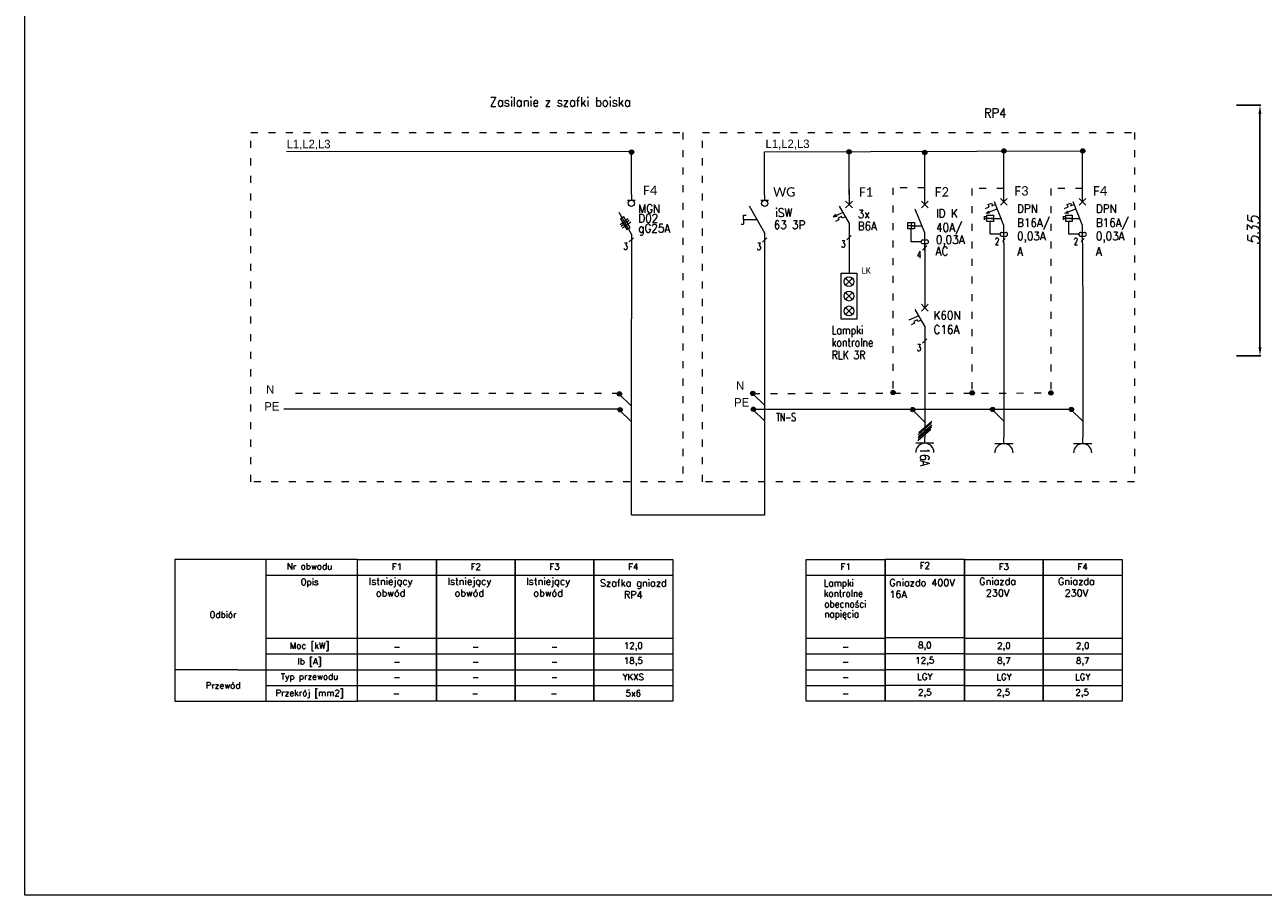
# Model space of a CAD drawing. Header units: millimetres. Extents: x 730 to 10409, y 1134 to 11940.
# Tile 27 of 49: x 6209 to 8322, y 4963 to 6448. Entities that reach past the tile are written whole.
import ezdxf
from ezdxf.enums import TextEntityAlignment as Align

# ---------------------------------------------------------------- set-up
doc = ezdxf.new("R2010")
doc.units = ezdxf.units.MM
doc.linetypes.add('ACAD_ISO03W100', pattern=[30, 12, -18])
doc.layers.add('EL_OSP_Gniazda_Adresy', color=7, linetype='Continuous')
doc.layers.add('EL_OSP_Gniazda_Opisy', color=7, linetype='Continuous')
doc.layers.add('Schematy elektryka', color=7, linetype='Continuous', lineweight=9)
doc.layers.add('wymiary', color=3, linetype='Continuous', lineweight=5)
doc.styles.add('ELEKTR', font='romans.shx', dxfattribs={"width": 0.7})
doc.styles.add('ELEKTRYKA', font='simplex.shx')
doc.styles.add('INCOBEX', font='romans.shx', dxfattribs={"oblique": 15})
doc.styles.add('SBC_Oz', font='Calibri', dxfattribs={"height": 2})
doc.styles.add('slv1-simplex', font='simplex.shx', dxfattribs={"width": 0.8})
doc.styles.add('STYLE3', font='romans.shx', dxfattribs={"width": 0.7, "height": 20})
doc.dimstyles.new('INCOBEX', dxfattribs={"dimtxt": 20, "dimasz": 15, "dimexe": 1.25, "dimexo": 0, "dimgap": 1, "dimtad": 1, "dimdec": 1, "dimtxsty": 'INCOBEX', "dimcen": 2.5, "dimadec": 1, "dimazin": 2, "dimtfac": 1, "dimtdec": 1, "dimtmove": 0, "dimatfit": 3, "dimfxl": 1, "dimarcsym": 0})

# ---------------------------------------------------------------- blocks, each defined once
blk = doc.blocks.new('*U59')
at = {"ltscale": 2}
for p, q in [((-15, 0), (15, 0)), ((0, 0), (0, -10))]:
    blk.add_line(p, q, dxfattribs=at)
blk.add_arc((0, 15), 15, 180, 0, dxfattribs=at)
at = {"layer": 'EL_OSP_Gniazda_Adresy', "ltscale": 2, "width": 0.7}
blk.add_attdef('ADRES', text='', height=19, dxfattribs=at).set_placement((20, 5), align=Align.MIDDLE_LEFT)
at = {"layer": 'EL_OSP_Gniazda_Opisy', "ltscale": 2, "width": 0.7}
blk.add_attdef('LICZBAGNIAZD', text='', height=16, dxfattribs=at).set_placement((0, 15), align=Align.MIDDLE_CENTER)
blk = doc.blocks.new('*U60')
at = {"ltscale": 2}
for p, q in [((-15, 0), (15, 0)), ((0, 0), (0, -10))]:
    blk.add_line(p, q, dxfattribs=at)
blk.add_arc((0, 15), 15, 180, 0, dxfattribs=at)
at = {"layer": 'EL_OSP_Gniazda_Adresy', "ltscale": 2, "width": 0.7}
blk.add_attdef('ADRES', text='', height=19, dxfattribs=at).set_placement((20, 5), align=Align.MIDDLE_LEFT)
at = {"layer": 'EL_OSP_Gniazda_Opisy', "ltscale": 2, "width": 0.7}
blk.add_attdef('LICZBAGNIAZD', text='', height=16, dxfattribs=at).set_placement((0, 15), align=Align.MIDDLE_CENTER)
blk = doc.blocks.new('*U61')
at = {"ltscale": 2}
for p, q in [((-15, 0), (15, 0)), ((0, 0), (0, -10))]:
    blk.add_line(p, q, dxfattribs=at)
blk.add_arc((0, 15), 15, 180, 0, dxfattribs=at)
at = {"layer": 'EL_OSP_Gniazda_Adresy', "ltscale": 2, "width": 0.7}
blk.add_attdef('ADRES', text='', height=19, dxfattribs=at).set_placement((20, 5), align=Align.MIDDLE_LEFT)
at = {"layer": 'EL_OSP_Gniazda_Opisy', "ltscale": 2, "width": 0.7}
blk.add_attdef('LICZBAGNIAZD', text='', height=16, dxfattribs=at).set_placement((0, 15), align=Align.MIDDLE_CENTER)
blk = doc.blocks.new('*D62')
at = {"layer": 'Defpoints', "color": 0, "transparency": 16777216}
for p in [(8276.4, 6310.3), (8276.4, 5882.9), (8316.6, 5882.9)]:
    blk.add_point(p, dxfattribs=at)
at = {"layer": 'wymiary', "color": 0, "lineweight": -2, "transparency": 16777216}
for p, q in [((8276.4, 6310.3), (8317.9, 6310.3)), ((8316.6, 6295.3), (8316.6, 5897.9)), ((8276.4, 5882.9), (8317.9, 5882.9))]:
    blk.add_line(p, q, dxfattribs=at)
at = {"layer": 'wymiary', "color": 0, "transparency": 16777216}
for points in [[(8314.1, 6295.3), (8319.1, 6295.3), (8316.6, 6310.3)], [(8314.1, 5897.9), (8319.1, 5897.9), (8316.6, 5882.9)]]:
    blk.add_solid(points, dxfattribs=at)
at = {"layer": 'wymiary', "color": 0, "transparency": 16777216, "insert": (8305.6, 6096.6), "char_height": 20, "attachment_point": 5, "rotation": 90, "style": 'INCOBEX'}
blk.add_mtext('535', dxfattribs=at)

msp = doc.modelspace()

# ---------------------------------------------------------------- hatches: boundary and pattern name
at = {"layer": 'Schematy elektryka', "lineweight": 15, "ltscale": 20}
h = msp.add_hatch(color=256, dxfattribs=at)
edge = h.paths.add_edge_path()
edge.add_arc((7244.49, 6230.58), 3.71, 0, 360)
h = msp.add_hatch(color=256, dxfattribs=at)
edge = h.paths.add_edge_path()
edge.add_arc((7615.55, 6230.94), 3.71, 0, 360)
h = msp.add_hatch(color=256, dxfattribs=at)
edge = h.paths.add_edge_path()
edge.add_arc((7744.7, 6229.79), 3.71, 0, 360)
h = msp.add_hatch(color=256, dxfattribs=at)
edge = h.paths.add_edge_path()
edge.add_arc((7879.91, 6232.57), 3.71, 0, 360)
h = msp.add_hatch(color=256, dxfattribs=at)
edge = h.paths.add_edge_path()
edge.add_arc((8014.31, 6232.57), 3.71, 0, 360)
h = msp.add_hatch(color=256, dxfattribs=at)
edge = h.paths.add_edge_path()
edge.add_arc((7223.83, 5818), 3.71, 0, 360)
h = msp.add_hatch(color=256, dxfattribs=at)
edge = h.paths.add_edge_path()
edge.add_arc((7451.42, 5818.82), 3.71, 0, 360)
h = msp.add_hatch(color=256, dxfattribs=at)
edge = h.paths.add_edge_path()
edge.add_arc((7690.75, 5820.21), 3.71, 0, 360)
h = msp.add_hatch(color=256, dxfattribs=at)
edge = h.paths.add_edge_path()
edge.add_arc((7825.62, 5819.55), 3.71, 0, 360)
h = msp.add_hatch(color=256, dxfattribs=at)
edge = h.paths.add_edge_path()
edge.add_arc((7960.02, 5819.55), 3.71, 0, 360)
h = msp.add_hatch(color=256, dxfattribs=at)
edge = h.paths.add_edge_path()
edge.add_arc((7224.94, 5790.85), 3.71, 0, 360)
h = msp.add_hatch(color=256, dxfattribs=at)
edge = h.paths.add_edge_path()
edge.add_arc((7452.53, 5791.67), 3.71, 0, 360)
h = msp.add_hatch(color=256, dxfattribs=at)
edge = h.paths.add_edge_path()
edge.add_arc((7724.2, 5791.16), 3.71, 0, 360)
h = msp.add_hatch(color=256, dxfattribs=at)
edge = h.paths.add_edge_path()
edge.add_arc((7860.55, 5791.58), 3.71, 0, 360)
h = msp.add_hatch(color=256, dxfattribs=at)
edge = h.paths.add_edge_path()
edge.add_arc((7994.95, 5791.58), 3.71, 0, 360)

# ---------------------------------------------------------------- linework, layer by layer
at = {"layer": 'Schematy elektryka'}
for p, q in [((7244.27, 6231.26), (6655.84, 6230.94)), ((7744.76, 6140.47), (7744.76, 6229.31)), ((7744.76, 6072.76), (7744.76, 5993.11)), ((7744.76, 6012.23), (7744.76, 5965.04)), ((7744.76, 5990.72), (7744.76, 5990.72)), ((7744.76, 5933.56), (7728.38, 5961.93)), ((7744.76, 5965.04), (7738.98, 5970.82)), ((7744.76, 5965.04), (7738.98, 5959.26)), ((7744.76, 5965.04), (7750.54, 5970.82)), ((7744.76, 5965.04), (7750.54, 5959.26)), ((7734.5, 5951.34), (7717.72, 5943.52)), ((7727.38, 5938.57), (7721.62, 5935.89)), ((7731.8, 5944.14), (7726.04, 5941.45)), ((7726.04, 5941.45), (7727.38, 5938.57)), ((7733.14, 5941.26), (7731.8, 5944.14)), ((7738.79, 5943.89), (7733.14, 5941.26)), ((7744.76, 5933.56), (7744.76, 5908.69)), ((7744.88, 5908.69), (7744.88, 5744.07)), ((7225.07, 5791.67), (6651.38, 5791.67)), ((7744.54, 5770.37), (7723.79, 5790.7)), ((7733.61, 5748.07), (7755.89, 5767.78)), ((7734.61, 5751.97), (7756.89, 5771.69)), ((7732.78, 5738.3), (7755.06, 5758.01)), ((7733.78, 5742.2), (7756.06, 5761.91)), ((7734.27, 5745.3), (7756.55, 5765.01)), ((6465.37, 5535.66), (6465.37, 5293.74)), ((7677.06, 5509.01), (7812.59, 5509.01)), ((7677.06, 5402.17), (7812.59, 5402.17)), ((7677.06, 5375.06), (7812.59, 5375.06)), ((7677.06, 5347.95), (7812.59, 5347.95)), ((7677.06, 5320.85), (7812.59, 5320.85))]:
    msp.add_line(p, q, dxfattribs=at)
at = {"layer": 'Schematy elektryka', "lineweight": 15}
for p, q in [((7244.27, 6158.03), (7244.27, 6231.26)), ((7471.64, 6230.94), (8014.31, 6232.57)), ((7471.64, 6157.71), (7471.64, 6230.94)), ((7615.55, 6157.71), (7615.55, 6230.94)), ((7244.27, 6171.47), (7244.27, 6171.47)), ((7471.64, 6171.15), (7471.64, 6171.15)), ((7615.55, 6165.91), (7615.55, 6179.35)), ((7237.55, 6148.62), (7250.99, 6148.62)), ((7244.27, 6158.03), (7244.27, 6148.62)), ((7464.92, 6148.3), (7478.36, 6148.3)), ((7471.64, 6157.71), (7471.64, 6148.3)), ((7615.55, 6165.91), (7615.55, 6141.22)), ((7879.62, 6145.47), (7873.88, 6151.21)), ((7879.62, 6145.47), (7885.35, 6151.21)), ((8014.02, 6145.47), (8008.28, 6151.21)), ((8014.02, 6145.47), (8019.75, 6151.21)), ((7471.75, 6091.94), (7445.49, 6138.32)), ((7605.37, 6127.61), (7588.72, 6119.85)), ((7615.55, 6109.97), (7599.29, 6138.13)), ((7615.55, 6141.22), (7609.82, 6146.95)), ((7615.55, 6141.22), (7609.82, 6135.48)), ((7615.55, 6141.22), (7621.29, 6146.95)), ((7615.55, 6141.22), (7621.29, 6135.48)), ((7744.76, 6141.21), (7739.02, 6146.95)), ((7744.76, 6141.21), (7739.02, 6135.47)), ((7744.76, 6141.21), (7750.5, 6146.95)), ((7744.76, 6141.21), (7750.5, 6135.47)), ((7879.62, 6145.47), (7873.88, 6139.74)), ((7879.62, 6145.47), (7885.35, 6139.74)), ((8014.02, 6145.47), (8008.28, 6139.74)), ((8014.02, 6145.47), (8019.75, 6139.74)), ((7431.52, 6107.35), (7435.77, 6107.35)), ((7435.77, 6115.13), (7435.77, 6122.91)), ((7435.77, 6122.91), (7440.01, 6122.91)), ((7458.62, 6115.13), (7435.77, 6115.13)), ((7435.77, 6115.13), (7435.77, 6107.35)), ((7593.77, 6123.95), (7588.72, 6119.85)), ((7588.72, 6119.85), (7595.1, 6121.09)), ((7598.3, 6114.94), (7592.59, 6112.28)), ((7602.69, 6120.47), (7596.97, 6117.8)), ((7596.97, 6117.8), (7598.3, 6114.94)), ((7604.02, 6117.61), (7602.69, 6120.47)), ((7609.63, 6120.23), (7604.02, 6117.61)), ((7615.55, 6109.97), (7615.55, 6085.28)), ((7471.75, 5611.83), (7471.75, 6091.94)), ((7471.75, 6063.63), (7471.75, 6063.63)), ((7879.62, 6075.07), (7879.79, 5927.65)), ((8014.02, 6075.07), (8014.19, 5927.65)), ((7879.79, 5927.65), (7879.79, 5744.07)), ((8014.19, 5927.65), (8014.19, 5744.07)), ((7244.26, 5797.3), (7223.67, 5817.48)), ((7471.86, 5798.12), (7451.26, 5818.3)), ((7244.15, 5770.74), (7223.56, 5790.92)), ((7471.75, 5771.56), (7451.15, 5791.74)), ((7879.79, 5771.56), (7859.2, 5791.74)), ((8014.19, 5771.56), (7993.6, 5791.74)), ((6621.28, 5535.66), (6465.37, 5535.66)), ((6621.28, 5293.74), (6621.28, 5535.66)), ((6621.28, 5508.78), (6777.18, 5508.78)), ((6777.18, 5508.78), (6911.58, 5508.78)), ((6911.58, 5508.78), (7045.98, 5508.78)), ((7045.98, 5508.78), (7180.38, 5508.78)), ((7180.38, 5508.78), (7314.78, 5508.78)), ((7542.66, 5508.78), (7677.06, 5508.78)), ((7812.59, 5508.78), (7946.99, 5508.78)), ((7946.99, 5508.78), (8081.39, 5508.78)), ((6621.28, 5401.26), (6777.18, 5401.26)), ((6777.18, 5401.26), (6911.58, 5401.26)), ((6911.58, 5401.26), (7045.98, 5401.26)), ((7045.98, 5401.26), (7180.38, 5401.26)), ((7180.38, 5401.26), (7314.78, 5401.26)), ((7542.66, 5401.26), (7677.06, 5401.26)), ((7812.59, 5401.26), (7946.99, 5401.26)), ((7946.99, 5401.26), (8081.39, 5401.26)), ((6621.28, 5374.38), (6777.18, 5374.38)), ((6777.18, 5374.38), (6911.58, 5374.38)), ((6911.58, 5374.38), (7045.98, 5374.38)), ((7045.98, 5374.38), (7180.38, 5374.38)), ((7180.38, 5374.38), (7314.78, 5374.38)), ((7542.66, 5374.38), (7677.06, 5374.38)), ((7812.59, 5374.38), (7946.99, 5374.38)), ((7946.99, 5374.38), (8081.39, 5374.38)), ((6572.89, 5347.5), (6465.37, 5347.5)), ((6572.89, 5347.5), (6696.54, 5347.5)), ((6572.89, 5347.5), (6777.18, 5347.5)), ((6777.18, 5347.5), (6911.58, 5347.5)), ((6911.58, 5347.5), (7045.98, 5347.5)), ((7045.98, 5347.5), (7180.38, 5347.5)), ((7180.38, 5347.5), (7314.78, 5347.5)), ((7542.66, 5347.5), (7677.06, 5347.5)), ((7812.59, 5347.5), (7946.99, 5347.5)), ((7946.99, 5347.5), (8081.39, 5347.5)), ((6621.28, 5320.62), (6777.18, 5320.62)), ((6777.18, 5320.62), (6911.58, 5320.62)), ((6911.58, 5320.62), (7045.98, 5320.62)), ((7045.98, 5320.62), (7180.38, 5320.62)), ((7180.38, 5320.62), (7314.78, 5320.62)), ((7542.66, 5320.62), (7677.06, 5320.62)), ((7812.59, 5320.62), (7946.99, 5320.62)), ((7946.99, 5320.62), (8081.39, 5320.62)), ((6465.37, 5293.74), (6621.28, 5293.74)), ((6519.13, 5293.74), (6519.13, 5293.74))]:
    msp.add_line(p, q, dxfattribs=at)
at = {"layer": 'Schematy elektryka', "lineweight": 15, "ltscale": 0.6}
for p, q in [((7879.62, 6145.47), (7879.62, 6230.34)), ((8014.02, 6145.47), (8014.02, 6230.34)), ((7244.27, 6090.53), (7244.27, 5946.18)), ((7615.55, 6085.28), (7615.55, 6023.85)), ((7244.27, 5611.83), (7471.75, 5611.83))]:
    msp.add_line(p, q, dxfattribs=at)
at = {"layer": 'Schematy elektryka', "linetype": 'ACAD_ISO03W100', "lineweight": 9}
for p, q in [((7744.76, 6169.45), (7690.53, 6169.45)), ((7690.53, 6169.45), (7690.53, 5820.79)), ((7879.49, 6168.24), (7825.25, 6168.24)), ((7825.25, 6168.24), (7825.25, 5819.58)), ((8013.89, 6168.24), (7959.66, 6168.24)), ((7959.66, 6168.24), (7959.66, 5819.58))]:
    msp.add_line(p, q, dxfattribs=at)
at = {"layer": 'Schematy elektryka', "ltscale": 2}
for p, q in [((7744.76, 6141.21), (7744.76, 6163.77)), ((7744.76, 6092.84), (7728.64, 6133.14)), ((7721.39, 6110.57), (7721.39, 6099.29)), ((7727.03, 6104.93), (7715.74, 6104.93)), ((7744.76, 6062.21), (7744.76, 6092.84)), ((7748.39, 6070.46), (7741.13, 6063.21)), ((7748.39, 5911.65), (7741.13, 5904.39))]:
    msp.add_line(p, q, dxfattribs=at)
at = {"layer": 'Schematy elektryka', "lineweight": 18}
for p, q in [((7244.27, 6090.53), (7223.27, 6127.64)), ((7225.07, 6106.95), (7238.96, 6117.41)), ((7226.82, 6103.85), (7240.72, 6114.32)), ((7229.31, 6101.32), (7243.21, 6111.78))]:
    msp.add_line(p, q, dxfattribs=at)
at = {"layer": 'Schematy elektryka', "lineweight": 15, "ltscale": 4}
for p, q in [((7848.54, 6134.51), (7854.83, 6137.02)), ((7849.32, 6126.02), (7868.35, 6133.63)), ((7850.82, 6126.62), (7854.02, 6129.82)), ((7859.03, 6138.7), (7865.32, 6141.22)), ((7982.94, 6134.51), (7989.23, 6137.02)), ((7983.72, 6126.02), (8002.75, 6133.63)), ((7985.22, 6126.62), (7988.42, 6129.82)), ((7993.43, 6138.7), (7999.72, 6141.22)), ((7846.86, 6115), (7846.86, 6121.4)), ((7850.86, 6119.77), (7846.86, 6119.77)), ((7850.86, 6116.57), (7846.86, 6116.57)), ((7850.82, 6126.62), (7855.34, 6126.51)), ((7981.26, 6115), (7981.26, 6121.4)), ((7985.26, 6119.77), (7981.26, 6119.77)), ((7985.26, 6116.57), (7981.26, 6116.57)), ((7985.22, 6126.62), (7989.74, 6126.51))]:
    msp.add_line(p, q, dxfattribs=at)
at = {"layer": 'Schematy elektryka', "lineweight": 15, "ltscale": 2}
for p, q in [((7879.62, 6105.47), (7863.62, 6145.47)), ((8014.02, 6105.47), (7998.02, 6145.47)), ((7862.02, 6117.47), (7850.82, 6117.47)), ((7996.42, 6117.47), (7985.22, 6117.47)), ((7619.15, 6088.22), (7611.95, 6081.02)), ((7879.62, 6075.07), (7879.62, 6105.47)), ((8014.02, 6075.07), (8014.02, 6105.47)), ((7247.87, 6084.43), (7240.67, 6077.23)), ((7475.35, 6084.11), (7468.15, 6076.91)), ((7882.12, 6082.92), (7877.12, 6077.92)), ((8016.52, 6082.92), (8011.52, 6077.92)), ((7621.49, 6015.41), (7609.61, 6003.53)), ((7621.49, 6003.53), (7609.61, 6015.41)), ((7621.49, 5990.79), (7609.61, 5978.91)), ((7621.49, 5978.91), (7609.61, 5990.79)), ((7621.49, 5965.46), (7609.61, 5953.59)), ((7621.49, 5953.59), (7609.61, 5965.46))]:
    msp.add_line(p, q, dxfattribs=at)
at = {"layer": 'Schematy elektryka', "lineweight": 15, "ltscale": 5}
for p, q in [((7856.42, 6090.27), (7856.42, 6111.87)), ((7857.22, 6117.47), (7874.82, 6117.47)), ((7990.82, 6090.27), (7990.82, 6111.87)), ((7991.62, 6117.47), (8009.22, 6117.47)), ((7873.22, 6090.27), (7856.42, 6090.27)), ((7876.42, 6093.47), (7882.82, 6093.47)), ((7876.42, 6087.07), (7882.82, 6087.07)), ((8007.62, 6090.27), (7990.82, 6090.27)), ((8010.82, 6093.47), (8017.22, 6093.47)), ((8010.82, 6087.07), (8017.22, 6087.07))]:
    msp.add_line(p, q, dxfattribs=at)
at = {"layer": 'Schematy elektryka', "ltscale": 5}
for p, q in [((7721.39, 6077.52), (7721.39, 6099.29)), ((7722.19, 6104.93), (7739.92, 6104.93)), ((7738.31, 6077.52), (7721.39, 6077.52)), ((7741.54, 6080.75), (7747.98, 6080.75)), ((7741.54, 6074.3), (7747.98, 6074.3))]:
    msp.add_line(p, q, dxfattribs=at)
at = {"layer": 'Schematy elektryka', "lineweight": 9}
msp.add_line((7244.27, 5611.83), (7244.27, 5946.18), dxfattribs=at)
at = {"layer": 'Schematy elektryka', "linetype": 'ACAD_ISO03W100'}
for p, q in [((7223.23, 5818.82), (6653.61, 5818.82)), ((7451.42, 5818.82), (7959.66, 5819.58))]:
    msp.add_line(p, q, dxfattribs=at)
at = {"layer": 'Schematy elektryka', "linetype": 'ByBlock', "lineweight": 15, "ltscale": 0.7}
msp.add_line((7451.15, 5791.74), (7994.95, 5791.74), dxfattribs=at)
at = {"layer": 'Schematy elektryka'}
for points in [[(6209.43, 7932.7), (10409.43, 7932.7), (10409.43, 4962.7), (6209.43, 4962.7)], [(7677.06, 5293.74), (7677.06, 5535.8), (7812.59, 5535.8), (7812.59, 5293.74)]]:
    msp.add_lwpolyline(points, close=True, dxfattribs=at)
at = {"layer": 'Schematy elektryka', "linetype": 'ACAD_ISO03W100'}
for points in [[(6594.99, 6264.01), (7331.99, 6264.01), (7331.99, 5667.89), (6594.99, 5667.89)], [(7365.44, 6264.01), (8102.44, 6264.01), (8102.44, 5667.89), (7365.44, 5667.89)]]:
    msp.add_lwpolyline(points, close=True, dxfattribs=at)
at = {"layer": 'Schematy elektryka', "lineweight": 15, "ltscale": 4}
for points in [[(7854.83, 6137.02), (7854.83, 6137.02), (7853.16, 6141.21), (7858.85, 6143.49), (7860.53, 6139.3)], [(7989.23, 6137.02), (7989.23, 6137.02), (7987.56, 6141.21), (7993.25, 6143.49), (7994.93, 6139.3)]]:
    msp.add_lwpolyline(points, dxfattribs=at)
at = {"layer": 'Schematy elektryka', "lineweight": 18}
msp.add_lwpolyline([(7236.4, 6098.19), (7241.99, 6101.41), (7231.23, 6120.04), (7225.65, 6116.81)], close=True, dxfattribs=at)
at = {"layer": 'Schematy elektryka', "ltscale": 2}
msp.add_lwpolyline([(7715.74, 6110.57), (7727.03, 6110.57), (7727.03, 6099.29), (7715.74, 6099.29)], close=True, dxfattribs=at)
at = {"layer": 'Schematy elektryka', "lineweight": 15, "ltscale": 2}
for points in [[(7850.82, 6123.07), (7862.02, 6123.07), (7862.02, 6111.87), (7850.82, 6111.87)], [(7985.22, 6123.07), (7996.42, 6123.07), (7996.42, 6111.87), (7985.22, 6111.87)]]:
    msp.add_lwpolyline(points, close=True, dxfattribs=at)
at = {"layer": 'Schematy elektryka', "lineweight": 15}
for points in [[(7629, 6024.1), (7629, 5945.6), (7602.11, 5945.6), (7602.11, 6024.1)], [(6777.18, 5293.74), (6777.18, 5535.66), (6911.58, 5535.66), (6911.58, 5293.74)], [(6911.58, 5293.74), (6911.58, 5535.66), (7045.98, 5535.66), (7045.98, 5293.74)], [(7045.98, 5293.74), (7045.98, 5535.66), (7180.38, 5535.66), (7180.38, 5293.74)], [(7180.38, 5293.74), (7180.38, 5535.66), (7314.78, 5535.66), (7314.78, 5293.74)], [(7542.66, 5293.74), (7542.66, 5535.66), (7677.06, 5535.66), (7677.06, 5293.74)], [(7812.59, 5293.74), (7812.59, 5535.66), (7946.99, 5535.66), (7946.99, 5293.74)], [(7946.99, 5293.74), (7946.99, 5535.66), (8081.39, 5535.66), (8081.39, 5293.74)]]:
    msp.add_lwpolyline(points, close=True, dxfattribs=at)
msp.add_lwpolyline([(6572.89, 5293.74), (6777.18, 5293.74), (6777.18, 5535.66), (6572.89, 5535.66)], dxfattribs=at)
at = {"layer": 'Schematy elektryka', "lineweight": 15, "ltscale": 20}
for centre in [(7244.49, 6230.58), (7615.55, 6230.94), (7744.7, 6229.79), (7879.91, 6232.57), (8014.31, 6232.57), (7223.83, 5818), (7451.42, 5818.82), (7690.75, 5820.21), (7825.62, 5819.55), (7960.02, 5819.55), (7224.94, 5790.85), (7452.53, 5791.67), (7724.2, 5791.16), (7860.55, 5791.58), (7994.95, 5791.58)]:
    msp.add_circle(centre, 3.71, dxfattribs=at)
at = {"layer": 'Schematy elektryka', "lineweight": 15}
for centre, radius in [((7244.27, 6143.24), 5.38), ((7471.64, 6142.92), 5.38), ((7615.55, 6009.47), 8.4), ((7615.55, 5984.85), 8.4), ((7615.55, 5959.53), 8.4)]:
    msp.add_circle(centre, radius, dxfattribs=at)
at = {"layer": 'Schematy elektryka', "lineweight": 15, "ltscale": 4}
for centre in [(7873.22, 6090.27), (8007.62, 6090.27)]:
    msp.add_circle(centre, 0.4, dxfattribs=at)
at = {"layer": 'Schematy elektryka', "ltscale": 4}
msp.add_circle((7738.31, 6077.52), 0.403, dxfattribs=at)
at = {"layer": 'Schematy elektryka', "lineweight": 15, "ltscale": 5}
for centre, start, end in [((7876.42, 6090.27), 90, 270), ((7882.82, 6090.27), 270, 90), ((8010.82, 6090.27), 90, 270), ((8017.22, 6090.27), 270, 90)]:
    msp.add_arc(centre, 3.2, start, end, dxfattribs=at)
at = {"layer": 'Schematy elektryka', "ltscale": 5}
for centre, start, end in [((7741.54, 6077.52), 90, 270), ((7747.98, 6077.52), 270, 90)]:
    msp.add_arc(centre, 3.22, start, end, dxfattribs=at)

# ---------------------------------------------------------------- block references
at = {"layer": 'Schematy elektryka', "lineweight": 15, "ltscale": 2, "xscale": 1.040000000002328, "yscale": 1.040000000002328, "zscale": 1.040000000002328, "rotation": 180}
for name, p in [('*U59', (7744.88, 5733.67)), ('*U60', (7879.79, 5732.93)), ('*U61', (8014.19, 5732.93))]:
    msp.add_blockref(name, p, dxfattribs=at)

# ---------------------------------------------------------------- texts
at = {"layer": 'Schematy elektryka', "lineweight": 15, "style": 'ELEKTRYKA', "width": 0.9}
for s, p in [('Zasilanie z szafki boiska', (7122.97, 6316.37)), ('RP4', (7864.77, 6297.01))]:
    msp.add_text(s, height=16, dxfattribs=at).set_placement(p, align=Align.MIDDLE)
at = {"layer": 'Schematy elektryka', "lineweight": 15, "ltscale": 2, "style": 'ELEKTR'}
for s, height, width, p in [('MGN', 14.4, 0.9, (7256.13, 6134)), ('iSW', 14.4, 0.9, (7489.87, 6127.25)), ('3x', 14.4, 0.9, (7630.37, 6124.89)), ('DPN', 14.4, 0.9, (7902.25, 6134.11)), ('DPN', 14.4, 0.9, (8036.65, 6134.11)), ('gG25A', 14.4, 0.9, (7256.13, 6100.45)), ('D02', 14.4, 0.9, (7256.13, 6117.47)), ('63 3P', 14.4, 0.9, (7487.18, 6106.39)), ('B6A', 14.4, 0.9, (7630.37, 6104.24)), ('B16A/', 14.4, 0.9, (7902.25, 6110.11)), ('B16A/', 14.4, 0.9, (8036.65, 6110.11)), ('0,03A', 14.4, 0.9, (7902.25, 6087.18)), ('0,03A', 14.4, 0.9, (8036.65, 6087.18)), ('3', 12, 0.7, (7230.98, 6069.72)), ('3', 12, 0.7, (7458.45, 6069.4)), ('3', 12, 0.7, (7602.25, 6073.5)), ('2', 12, 0.7, (7864.54, 6078.12)), ('2', 12, 0.7, (7998.94, 6078.12)), ('Lampki', 14.4, 0.8, (7585.73, 5926.83)), ('kontrolne', 14.4, 0.8, (7585.73, 5905.83)), ('RLK 3R', 14.4, 0.8, (7586.11, 5884.31)), ('Lampki', 12, 0.9, (7572.68, 5495.6)), ('kontrolne', 12, 0.9, (7572.68, 5477.52)), ('obecności', 12, 0.9, (7573.44, 5459.33)), ('napięcia', 12, 0.9, (7573.44, 5442.28))]:
    msp.add_text(s, height=height, dxfattribs=dict(at, width=width)).set_placement(p, align=Align.MIDDLE_LEFT)
at = {"layer": 'Schematy elektryka', "ltscale": 2, "style": 'ELEKTR'}
for s, height, width, p in [('ID K', 14.508, 0.9, (7763.97, 6126.08)), ('40A/', 14.508, 0.9, (7763.97, 6101.9)), ('0,03A', 14.508, 0.9, (7763.63, 6081.22)), ('AC', 14.508, 0.9, (7763.32, 6061.52)), ('4', 12.09, 0.7, (7731.36, 6055.63)), ('K60N', 14.508, 0.9, (7759.69, 5951.96)), ('C16A', 14.508, 0.9, (7759.69, 5927.78)), ('3', 12.09, 0.7, (7731.36, 5896.82))]:
    msp.add_text(s, height=height, dxfattribs=dict(at, width=width)).set_placement(p, align=Align.MIDDLE_LEFT)
at = {"layer": 'Schematy elektryka', "lineweight": 18, "ltscale": 2, "style": 'ELEKTR', "width": 0.9}
for p in [(7902.25, 6060.94), (8036.65, 6060.94)]:
    msp.add_text('A', height=14.4, dxfattribs=at).set_placement(p, align=Align.MIDDLE_LEFT)
at = {"layer": 'Schematy elektryka', "lineweight": 15, "style": 'ELEKTRYKA'}
for s, p in [('Nr obwodu', (6695.25, 5523.7)), ('Opis', (6695.25, 5495.78)), ('Odbiór', (6547.65, 5441.58)), ('Moc [kW]', (6695.25, 5387.82)), ('Ib [A]', (6695.25, 5360.94)), ('Przewód', (6547.65, 5320.62)), ('Typ przewodu', (6695.25, 5334.06)), ('Przekrój [mm2]', (6695.25, 5307.18))]:
    msp.add_text(s, height=10.752, dxfattribs=at).set_placement(p, align=Align.MIDDLE)
at = {"layer": 'Schematy elektryka', "lineweight": 15, "char_height": 14.4, "attachment_point": 1}
for s, insert, width in [('L1,L2,L3', (6656.11, 6251.44), 8.1082), ('L1,L2,L3', (7473.17, 6251.86), 8.1082), ('N', (6621.28, 5832.75), 8.1082), ('N', (7422.77, 5839.62), 8.1082), ('PE', (7419.58, 5810.75), 9.9508), ('PE', (6618.09, 5803.87), 9.9508)]:
    msp.add_mtext(s, dxfattribs=dict(at, insert=insert, width=width))
at = {"layer": 'Schematy elektryka', "lineweight": 15, "ltscale": 0.6, "insert": (7491.26, 5785.07), "char_height": 13.44, "width": 57.1148, "attachment_point": 1, "style": 'STYLE3'}
msp.add_mtext('TN-S', dxfattribs=at)
at = {"layer": 'Schematy elektryka', "insert": (7752.68, 5726.08), "char_height": 16, "attachment_point": 1, "rotation": 270, "style": 'slv1-simplex'}
msp.add_mtext_dynamic_manual_height_columns('16A', width=62.1915, gutter_width=12.5, heights=[0], dxfattribs=at)
at = {"layer": 'Schematy elektryka', "lineweight": 15, "style": 'ELEKTRYKA'}
for s, insert, char_height, width, attachment_point in [('F1', (6844.38, 5523.28), 10.752, 115.9378, 5), ('F2', (6978.78, 5523.28), 10.752, 119.078, 5), ('F3', (7113.18, 5523.28), 10.752, 115.9378, 5), ('F4', (7247.58, 5523.28), 10.752, 115.9378, 5), ('F1', (7609.86, 5523.28), 10.752, 115.9378, 5), ('F3', (7879.79, 5523.28), 10.752, 115.9378, 5), ('F4', (8014.19, 5523.28), 10.752, 115.9378, 5), ('Istniejący obwód', (6833.54, 5504.38), 12, 80, 2), ('Istniejący obwód', (6967.94, 5504.38), 12, 80, 2), ('Istniejący obwód', (7102.34, 5504.38), 12, 80, 2), ('Szafka gniazd RP4', (7247.58, 5501.18), 12, 134.4, 2), ('Gniazda 230V', (7868.95, 5504.38), 12, 80, 2), ('Gniazda 230V', (8003.35, 5504.38), 12, 80, 2), ('-', (6844.38, 5386.93), 10.75, 134.4, 5), ('-', (6978.78, 5386.93), 10.75, 134.4, 5), ('-', (7113.18, 5386.93), 10.75, 134.4, 5), ('12,0', (7247.58, 5386.93), 10.752, 134.4, 5), ('-', (7609.86, 5386.93), 10.75, 134.4, 5), ('2,0', (7879.79, 5386.93), 10.752, 134.4, 5), ('2,0', (8014.19, 5386.93), 10.752, 134.4, 5), ('18,5', (7247.58, 5361.18), 10.752, 134.4, 5), ('8,7', (7879.79, 5361.18), 10.752, 134.4, 5), ('8,7', (8014.19, 5361.18), 10.752, 134.4, 5), ('-', (6844.38, 5361.18), 10.75, 134.4, 5), ('-', (6978.78, 5361.18), 10.75, 134.4, 5), ('-', (7113.18, 5361.18), 10.75, 134.4, 5), ('-', (7609.86, 5361.18), 10.75, 134.4, 5), ('-', (6844.38, 5335.02), 10.75, 134.4, 5), ('-', (6978.78, 5335.02), 10.75, 134.4, 5), ('-', (7113.18, 5335.02), 10.75, 134.4, 5), ('YKXS', (7247.58, 5335.02), 10.752, 134.4, 5), ('-', (7609.86, 5335.02), 10.75, 134.4, 5), ('LGY', (7879.79, 5335.02), 10.752, 134.4, 5), ('LGY', (8014.19, 5335.02), 10.752, 134.4, 5), ('-', (6843.34, 5307.16), 10.75, 134.4, 5), ('-', (6977.74, 5307.16), 10.75, 134.4, 5), ('-', (7112.14, 5307.16), 10.75, 134.4, 5), ('5x6', (7247.58, 5307.16), 10.752, 134.4, 5), ('-', (7609.86, 5307.16), 10.75, 134.4, 5), ('2,5', (7878.75, 5307.16), 10.752, 134.4, 5), ('2,5', (8013.15, 5307.16), 10.752, 134.4, 5)]:
    msp.add_mtext(s, dxfattribs=dict(at, insert=insert, char_height=char_height, width=width, attachment_point=attachment_point))
at = {"layer": 'Schematy elektryka', "style": 'ELEKTRYKA'}
for s, insert, char_height, width, attachment_point in [('F2', (7744.82, 5525.21), 10.843, 116.9157, 5), ('Gniazdo 400V 16A', (7684.35, 5502.18), 12.09, 128.2372, 1), ('8,0', (7744.82, 5387.71), 10.843, 135.5336, 5), ('12,5', (7744.82, 5361.75), 10.843, 135.5336, 5), ('LGY', (7744.82, 5335.37), 10.843, 135.5336, 5), ('2,5', (7744.82, 5307.27), 10.843, 135.5336, 5)]:
    msp.add_mtext(s, dxfattribs=dict(at, insert=insert, char_height=char_height, width=width, attachment_point=attachment_point))
at = {"layer": 'Schematy elektryka', "lineweight": 15, "style": 'SBC_Oz'}
for tag, p, height in [('F4', (7264.32, 6157.22), 16), ('WG', (7486.18, 6154.5), 16), ('F1', (7632.42, 6154.5), 16), ('F3', (7897.57, 6156.37), 16), ('F4', (8031.97, 6156.37), 16), ('LK', (7636.96, 6023.16), 10.75)]:
    msp.add_attdef(tag, p, '', height=height, dxfattribs=at)
at = {"layer": 'Schematy elektryka', "style": 'SBC_Oz'}
msp.add_attdef('F2', (7761.75, 6154.55), '', height=16.12, dxfattribs=at)

# ---------------------------------------------------------------- dimensions: what is measured, and where the dimension line sits
at = {"layer": 'wymiary'}
dim = msp.add_linear_dim(base=(8316.64, 5882.93), p1=(8276.4, 6310.28), p2=(8276.4, 5882.93), angle=90, text='535', dimstyle='INCOBEX', dxfattribs=at)
dim.commit()
dim.dimension.update_dxf_attribs({"geometry": '*D62', "text_midpoint": (8305.64, 6096.61)})

doc.saveas('drawing.dxf')
